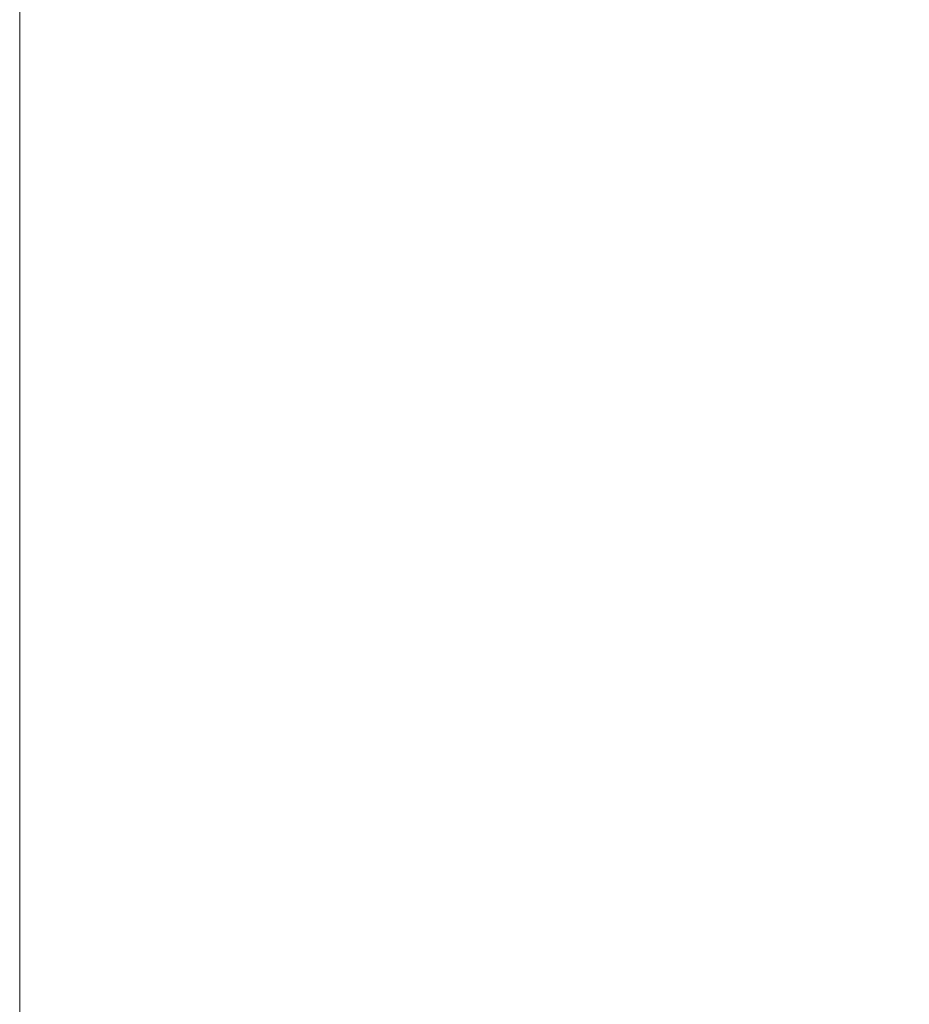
# Model space of a CAD drawing. Header units: inches. Extents: x -263 to 530, y -1 to 602.
# Tile 195 of 256: x -193 to -192.99355, y 134.98974 to 134.99689. Entities that reach past the tile are written whole.
import ezdxf

# ---------------------------------------------------------------- set-up
doc = ezdxf.new("R2010")
doc.units = ezdxf.units.IN
doc.header["$MEASUREMENT"] = 0
doc.layers.add('E-ELEC-FIXT', color=91, linetype='Continuous', lineweight=9)

# ---------------------------------------------------------------- blocks, each defined once
blk = doc.blocks.new('switch 1 - switch 1-1803483-_3D_')
at = {"layer": 'E-ELEC-FIXT'}
mesh = blk.add_polyface(dxfattribs=at)
corners = [(-1.75, 5, 0.5), (1.75, 5, 0.5), (1.75, 5), (-1.75, 5)]
mesh.append_faces([[corners[k] for k in face] for face in [(0, 1, 2, 3)]])
mesh = blk.add_polyface(dxfattribs=at)
corners = [(1.75, 5, 0.5), (1.75, 0, 0.5), (1.75, 0), (1.75, 5)]
mesh.append_faces([[corners[k] for k in face] for face in [(3, 0, 1, 2)]])
mesh = blk.add_polyface(dxfattribs=at)
corners = [(1.75, 0, 0.5), (-1.75, 0, 0.5), (-1.75, 0), (1.75, 0)]
mesh.append_faces([[corners[k] for k in face] for face in [(0, 1, 2, 3)]])

msp = doc.modelspace()

# ---------------------------------------------------------------- block references
at = {"layer": 'E-ELEC-FIXT', "extrusion": (0, 1, 0)}
msp.add_blockref('switch 1 - switch 1-1803483-_3D_', (191.25, 140, 134.5), dxfattribs=at)

doc.saveas('drawing.dxf')
